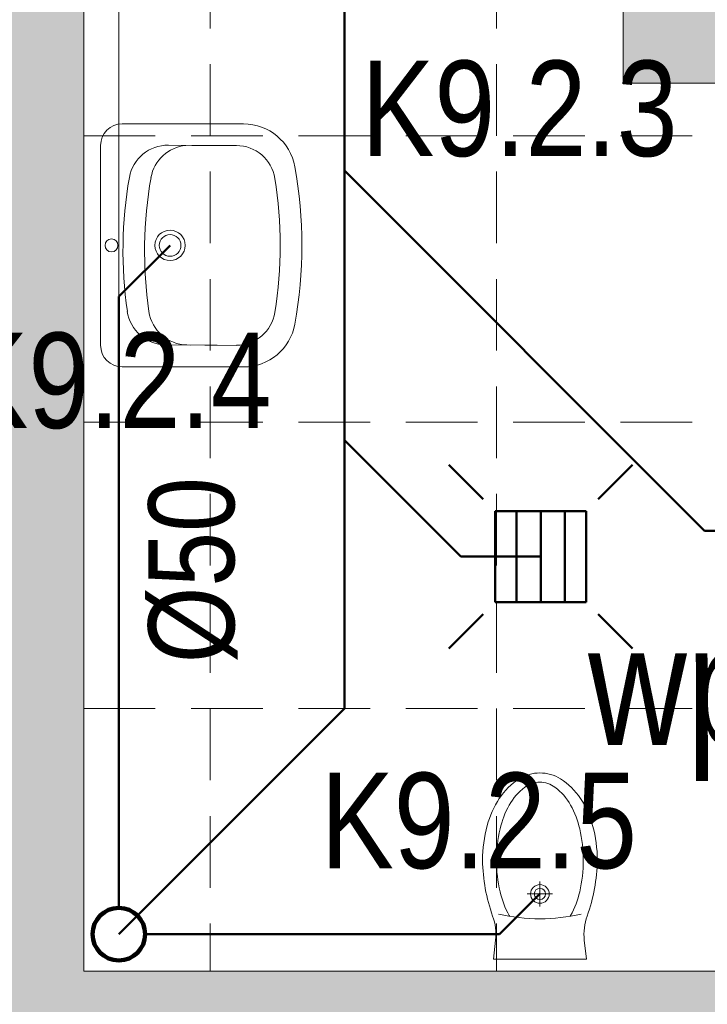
# Model space of a CAD drawing. Header units: millimetres. Extents: x -23540 to 53212, y -37964 to 41185.
# Tile 88 of 203: x -2017 to -1873, y -32038 to -31832. Entities that reach past the tile are written whole.
import ezdxf

# ---------------------------------------------------------------- set-up
doc = ezdxf.new("R2010")
doc.units = ezdxf.units.MM
doc.linetypes.add('DASHEDX2', pattern=[1.5, 1, -0.5])
doc.layers.get('0').update_dxf_attribs({"lineweight": 18})
for name, color, linetype, lineweight in [('BA_KS_ist.', 34, 'Continuous', 50), ('MM_KS_OPISY', 7, 'Continuous', 9), ('mm_opisy_2_KS', 1, 'Continuous', 18), ('PG_PRZERYWANE_ŚREDNIE', 1, 'DASHEDX2', 18), ('PG_WIDOKOWE_CIENKIE', 1, 'Continuous', 18), ('PG_WYPOSAŻENIE', 1, 'Continuous', 18), ('PG_ŚCIANY_DZIAŁOWE', 3, 'Continuous', 18), ('Przekrojowa', 60, 'Continuous', 18)]:
    doc.layers.add(name, color=color, linetype=linetype, lineweight=lineweight)
doc.styles.get("Standard").update_dxf_attribs({"font": 'arial.ttf'})

msp = doc.modelspace()

# ---------------------------------------------------------------- hatches: boundary and pattern name
at = {"layer": 'PG_ŚCIANY_DZIAŁOWE', "true_color": 0x636466, "transparency": 33554610}
h = msp.add_hatch(color=251, dxfattribs=at)
h.dxf.hatch_style = 1
h.paths.add_polyline_path([(-1374.48, -31621.34), (-1411.41, -31621.34), (-1411.41, -32089.84), (-1585.41, -32089.84), (-1585.41, -31705.84), (-1585.41, -31597.84), (-1707.91, -31597.84), (-1707.91, -31616.34), (-1628.41, -31616.34), (-1628.41, -31826.84), (-1875.91, -31826.84), (-1875.91, -31616.34), (-1808.91, -31616.34), (-1808.91, -31597.84), (-1902.41, -31597.84), (-1902.41, -31616.34), (-1890.41, -31616.34), (-1890.41, -31845.34), (-1628.41, -31845.34), (-1628.41, -32031.34), (-2003.41, -32031.34), (-2003.41, -31616.34), (-2003.41, -31597.84), (-2053.41, -31597.84), (-2053.41, -31613.84), (-2021.91, -31613.84), (-2021.91, -32052.34), (-1822.41, -32052.34), (-1822.41, -32059.34), (-1813.41, -32059.34), (-1813.41, -32052.34), (-1624.41, -32052.34), (-1624.41, -32217.84), (-1637.91, -32217.84), (-1637.91, -32289.84), (-1562.85, -32289.84), (-1562.85, -32135.8), (-1374.48, -32135.8)])
h.paths.add_polyline_path([(-1411.41, -31481.34), (-1374.48, -31481.34), (-1374.48, -31446.84), (-1411.41, -31476.84)])

# ---------------------------------------------------------------- linework, layer by layer
at = {"color": 251, "true_color": 0x636466}
for p, q in [((-2003.41, -31616.34), (-2003.41, -32031.34)), ((-1890.41, -31616.34), (-1890.41, -31845.34)), ((-2003.41, -32031.34), (-1628.41, -32031.34))]:
    msp.add_line(p, q, dxfattribs=at)
at = {"color": 251, "lineweight": 20, "true_color": 0x636466}
msp.add_line((-1890.41, -31845.34), (-1628.41, -31845.34), dxfattribs=at)
at = {"layer": 'BA_KS_ist.', "linetype": 'Continuous', "ltscale": 25}
for p, q in [((-1948.78, -31625.7), (-1948.78, -31976.31)), ((-1873.31, -31939.1), (-1948.78, -31863.63)), ((-1924.38, -31944.49), (-1948.78, -31920.09)), ((-1641.19, -31939.1), (-1873.31, -31939.1)), ((-1924.38, -31944.49), (-1907.66, -31944.49)), ((-1996.05, -32023.58), (-1948.78, -31976.31))]:
    msp.add_line(p, q, dxfattribs=at)
at = {"layer": 'BA_KS_ist.', "color": 30, "linetype": 'Continuous', "ltscale": 25}
for p, q in [((-1996.05, -31890.03), (-1985.32, -31879.3)), ((-1996.05, -32018.08), (-1996.05, -31890.03)), ((-1916.26, -32023.58), (-1907.83, -32015.15)), ((-1990.55, -32023.58), (-1916.26, -32023.58))]:
    msp.add_line(p, q, dxfattribs=at)
at = {"layer": 'BA_KS_ist.', "color": 34}
for p, q in [((-1926.89, -31925.27), (-1919.73, -31932.43)), ((-1895.6, -31932.43), (-1888.44, -31925.27)), ((-1917.19, -31934.97), (-1898.14, -31934.97)), ((-1917.19, -31954.02), (-1917.19, -31934.97)), ((-1912.74, -31934.97), (-1912.74, -31954.02)), ((-1907.66, -31934.97), (-1907.66, -31954.02)), ((-1902.58, -31934.97), (-1902.58, -31954.02)), ((-1898.14, -31934.97), (-1898.14, -31954.02)), ((-1898.14, -31954.02), (-1917.19, -31954.02)), ((-1926.89, -31963.72), (-1919.73, -31956.56)), ((-1888.44, -31963.72), (-1895.6, -31956.56))]:
    msp.add_line(p, q, dxfattribs=at)
at = {"layer": 'BA_KS_ist.', "color": 51, "linetype": 'Continuous', "lineweight": 140, "ltscale": 25, "true_color": 0xf7f281}
msp.add_circle((-1996.05, -32023.58), 5.5, dxfattribs=at)
at = {"layer": 'PG_PRZERYWANE_ŚREDNIE', "color": 251, "lineweight": 15, "ltscale": 15, "true_color": 0x636466}
for p, q in [((-1976.91, -31616.34), (-1976.91, -32031.34)), ((-1916.91, -31616.34), (-1916.91, -32031.34)), ((-1628.41, -31856.34), (-2003.41, -31856.34)), ((-1628.41, -31916.34), (-2003.41, -31916.34)), ((-1628.41, -31976.34), (-2003.41, -31976.34))]:
    msp.add_line(p, q, dxfattribs=at)
at = {"layer": 'PG_WIDOKOWE_CIENKIE', "color": 251, "lineweight": 18, "true_color": 0x636466}
for p, q in [((-1969.9, -31853.85), (-1995.32, -31853.85)), ((-1985.67, -31858.31), (-1980.32, -31858.4)), ((-1982.59, -31858.36), (-1982.59, -31858.45)), ((-1999.87, -31858.39), (-1999.87, -31900.21)), ((-1971.43, -31858.39), (-1980.78, -31858.39)), ((-1986.31, -31900.12), (-1980.96, -31900.21)), ((-1982.59, -31900.09), (-1982.59, -31900.18)), ((-1981.78, -31900.15), (-1971.43, -31900.3)), ((-1980.78, -31900.16), (-1980.78, -31900.21)), ((-1978.06, -31900.2), (-1978.06, -31900.21)), ((-1975.43, -31900.21), (-1978.06, -31900.21)), ((-1978.05, -31900.2), (-1978.05, -31900.21)), ((-1977.33, -31900.21), (-1977.33, -31900.26)), ((-1976.25, -31900.21), (-1976.25, -31900.23)), ((-1969.9, -31904.75), (-1995.32, -31904.75))]:
    msp.add_line(p, q, dxfattribs=at)
for centre, radius in [((-1985.32, -31879.3), 3.18), ((-1997.59, -31879.3), 1.36), ((-1985.32, -31879.3), 2.27)]:
    msp.add_circle(centre, radius, dxfattribs=at)
for centre, radius, start, end in [((-1995.32, -31858.39), 4.55, 90, 180), ((-1969.9, -31864.76), 10.91, 10.2403, 90), ((-1985.79, -31866.49), 8.18, 89.1253, 169.9711), ((-1981.26, -31866.52), 8.18, 95.2076, 169.9711), ((-1971.43, -31866.57), 8.18, 9.1541, 90), ((-2050.41, -31879.3), 92.72, 349.7597, 10.2403), ((-1907.02, -31880.42), 88.17, 169.9711, 188.2794), ((-1902.49, -31880.45), 88.17, 169.9711, 188.2794), ((-2050.41, -31879.3), 88.17, 350.8459, 9.1541), ((-1986.18, -31891.94), 8.18, 188.2794, 269.1253), ((-1981.65, -31891.97), 8.18, 188.2794, 269.1253), ((-1971.43, -31892.03), 8.18, 270, 350.8459), ((-1969.9, -31893.84), 10.91, 270, 349.7597), ((-1995.32, -31900.21), 4.55, 180, 270)]:
    msp.add_arc(centre, radius, start, end, dxfattribs=at)
at = {"layer": 'PG_WYPOSAŻENIE', "color": 251, "lineweight": 18, "true_color": 0x636466}
for p, q in [((-1907.83, -32012.51), (-1907.83, -32017.78)), ((-1910.47, -32015.15), (-1905.19, -32015.15))]:
    msp.add_line(p, q, dxfattribs=at)
msp.add_lwpolyline([(-1919.85, -32008.11, -0.066486), (-1918.88, -32000.81, -0.079028), (-1916.33, -31995.16, -0.107158), (-1912.14, -31991.04, -0.141632), (-1907.83, -31989.8, -0.141632), (-1903.52, -31991.04, -0.107158), (-1899.32, -31995.16, -0.079028), (-1896.78, -32000.81, -0.066486), (-1895.8, -32008.11, -0.082267), (-1897.93, -32019.78, 0.113756), (-1898.53, -32024.83), (-1898.1, -32028.8), (-1917.55, -32028.8), (-1917.13, -32024.83, 0.113756), (-1917.73, -32019.78, -0.082267)], format="xyb", close=True, dxfattribs=at)
for points in [[(-1914.18, -32019.83, -0.003664), (-1914.26, -32019.68, -0.070396), (-1916.18, -32014.69, -0.05666), (-1916.93, -32008.11, -0.05666), (-1916.18, -32001.52, -0.070396), (-1914.26, -31996.54, -0.106167), (-1910.98, -31992.79, -0.161429), (-1907.83, -31991.75, -0.161429), (-1904.67, -31992.79, -0.106167), (-1901.39, -31996.54, -0.070396), (-1899.48, -32001.52, -0.05666), (-1898.73, -32008.11, -0.05666), (-1899.48, -32014.69, -0.070396), (-1901.39, -32019.68, -0.003664), (-1901.48, -32019.83, -0.161429)], [(-1919.85, -32008.11, -0.071321), (-1919.85, -32008.11)]]:
    msp.add_lwpolyline(points, format="xyb", dxfattribs=at)
for radius in [1.95, 1.17]:
    msp.add_circle((-1907.83, -32015.15), radius, dxfattribs=at)
msp.add_arc((-1907.83, -31980.88), 39.47, 257.3322, 282.6678, dxfattribs=at)
at = {"layer": 'Przekrojowa'}
msp.add_line((-1996.05, -31890.03), (-1996.05, -31584.51), dxfattribs=at)

# ---------------------------------------------------------------- texts
at = {"layer": 'MM_KS_OPISY', "insert": (-1989.86, -31966.83), "char_height": 18, "attachment_point": 1, "rotation": 90}
msp.add_mtext_dynamic_manual_height_columns('{\\fArial Narrow|b0|i0|c238|p34;%%C50}', width=200.9859, gutter_width=1, heights=[0], dxfattribs=at)
at = {"layer": 'MM_KS_OPISY', "insert": (-1897.73, -31958.96), "char_height": 25, "attachment_point": 1}
msp.add_mtext_dynamic_manual_height_columns('{\\fArial Narrow|b0|i0|c238|p34;wp10.0}', width=6.3197, gutter_width=1, heights=[0], dxfattribs=at)
at = {"layer": 'mm_opisy_2_KS', "char_height": 20, "attachment_point": 1}
for s, insert in [('\\fArial Narrow|b0|i0|c238|p34;K9.2.3', (-1945.22, -31840.6)), ('\\fArial Narrow|b0|i0|c238|p34;K9.2.4', (-2030.29, -31897.57)), ('\\fArial Narrow|b0|i0|c238|p34;K9.2.5', (-1953.73, -31989.77))]:
    msp.add_mtext_dynamic_manual_height_columns(s, width=6.3197, gutter_width=1, heights=[0], dxfattribs=dict(at, insert=insert))

doc.saveas('drawing.dxf')
